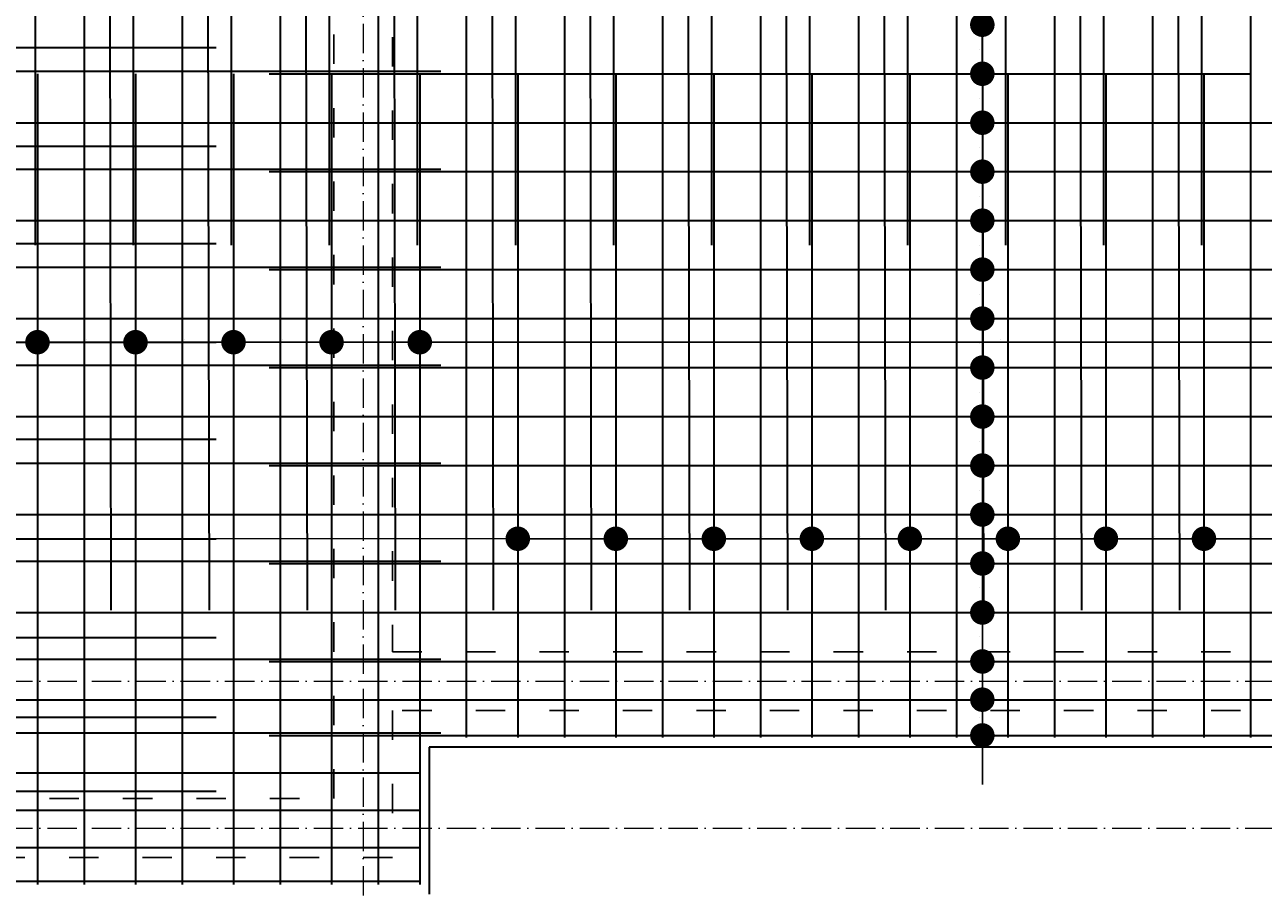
# Model space of a CAD drawing. Header units: millimetres. Extents: x 295948 to 312016, y 6878 to 18016.
# Tile 144 of 252: x 303652 to 304158, y 15624 to 15977. Entities that reach past the tile are written whole.
import ezdxf

# ---------------------------------------------------------------- set-up
doc = ezdxf.new("R2010")
doc.units = ezdxf.units.MM
doc.linetypes.add('ACAD_ISO03W100', pattern=[30, 12, -18])
doc.linetypes.add('ACAD_ISO10W100', pattern=[18, 12, -3, 0, -3])
for name, color, linetype, lineweight in [('konstrukcja', 3, 'Continuous', 35), ('konstrukcja wymiary', 1, 'Continuous', 13), ('osie', 5, 'ACAD_ISO10W100', 13), ('zbrojenie płyty', 141, 'Continuous', 35)]:
    doc.layers.add(name, color=color, linetype=linetype, lineweight=lineweight)
doc.layers.add('przerywane', color=6, linetype='ACAD_ISO03W100')
doc.styles.get("Standard").update_dxf_attribs({"font": 'romand.shx', "oblique": 10})
doc.dimstyles.new('kropki', dxfattribs={"dimtxt": 0.001, "dimasz": 10, "dimexe": 1.25, "dimexo": 0.625, "dimgap": 1, "dimtad": 1, "dimtxsty": 'Standard', "dimblk": 'DOT', "dimcen": 2.5, "dimadec": 0, "dimazin": 0, "dimtfac": 1, "dimtmove": 0, "dimatfit": 3, "dimfxl": 1, "dimfxlon": 1, "dimarcsym": 0})

# ---------------------------------------------------------------- blocks, each defined once
blk = doc.blocks.new('_Dot')
at = {"color": 0, "linetype": 'ByBlock', "lineweight": -2}
blk.add_line((-0.5, 0), (-1, 0), dxfattribs=at)
at = {"color": 0, "linetype": 'ByBlock', "const_width": 0.5}
blk.add_lwpolyline([(-0.25, 0, 1), (0.25, 0, 1)], format="xyb", close=True, dxfattribs=at)
blk = doc.blocks.new('*D2312')
at = {"layer": 'Defpoints', "color": 0, "transparency": 16777216}
for p in [(304052.56, 15997.24), (304043.12, 15977.24), (304052.56, 15977.24)]:
    blk.add_point(p, dxfattribs=at)
at = {"layer": 'konstrukcja wymiary', "color": 0, "lineweight": -2, "transparency": 16777216}
for p, q in [((304043.12, 16007.24), (304043.12, 16017.24)), ((304044.12, 15997.24), (304041.87, 15997.24)), ((304043.12, 15997.24), (304043.12, 15977.24)), ((304044.12, 15977.24), (304041.87, 15977.24)), ((304043.12, 15967.24), (304043.12, 15957.24))]:
    blk.add_line(p, q, dxfattribs=at)
at = {"layer": 'konstrukcja wymiary', "color": 0, "lineweight": -2, "transparency": 16777216, "xscale": 10, "yscale": 10, "zscale": 10}
for p, rotation in [((304043.12, 15997.24), 270), ((304043.12, 15977.24), 90)]:
    blk.add_blockref('_Dot', p, dxfattribs=dict(at, rotation=rotation))
at = {"layer": 'konstrukcja wymiary', "color": 0, "transparency": 16777216, "insert": (304042.12, 15987.24), "char_height": 0.001, "attachment_point": 5, "rotation": 90}
blk.add_mtext('20', dxfattribs=at)
blk = doc.blocks.new('*D2313')
at = {"layer": 'Defpoints', "color": 0, "transparency": 16777216}
for p in [(304052.56, 15977.24), (304043.12, 15957.22), (304053.56, 15957.22)]:
    blk.add_point(p, dxfattribs=at)
at = {"layer": 'konstrukcja wymiary', "color": 0, "lineweight": -2, "transparency": 16777216}
for p, q in [((304043.12, 15987.24), (304043.12, 15997.24)), ((304044.12, 15977.24), (304041.87, 15977.24)), ((304043.12, 15977.24), (304043.12, 15957.22)), ((304044.12, 15957.22), (304041.87, 15957.22)), ((304043.12, 15947.22), (304043.12, 15937.22))]:
    blk.add_line(p, q, dxfattribs=at)
at = {"layer": 'konstrukcja wymiary', "color": 0, "lineweight": -2, "transparency": 16777216, "xscale": 10, "yscale": 10, "zscale": 10}
for p, rotation in [((304043.12, 15977.24), 270), ((304043.12, 15957.22), 90)]:
    blk.add_blockref('_Dot', p, dxfattribs=dict(at, rotation=rotation))
at = {"layer": 'konstrukcja wymiary', "color": 0, "transparency": 16777216, "insert": (304042.12, 15967.23), "char_height": 0.001, "attachment_point": 5, "rotation": 90}
blk.add_mtext('20,02', dxfattribs=at)
blk = doc.blocks.new('*D2431')
at = {"layer": 'Defpoints', "color": 0, "transparency": 16777216}
for p in [(304053.56, 15957.22), (304043.12, 15937.24), (304053.56, 15937.24)]:
    blk.add_point(p, dxfattribs=at)
at = {"layer": 'konstrukcja wymiary', "color": 0, "lineweight": -2, "transparency": 16777216}
for p, q in [((304043.12, 15967.22), (304043.12, 15977.22)), ((304044.12, 15957.22), (304041.87, 15957.22)), ((304043.12, 15957.22), (304043.12, 15937.24)), ((304044.12, 15937.24), (304041.87, 15937.24)), ((304043.12, 15927.24), (304043.12, 15917.24))]:
    blk.add_line(p, q, dxfattribs=at)
at = {"layer": 'konstrukcja wymiary', "color": 0, "lineweight": -2, "transparency": 16777216, "xscale": 10, "yscale": 10, "zscale": 10}
for p, rotation in [((304043.12, 15957.22), 270), ((304043.12, 15937.24), 90)]:
    blk.add_blockref('_Dot', p, dxfattribs=dict(at, rotation=rotation))
at = {"layer": 'konstrukcja wymiary', "color": 0, "transparency": 16777216, "insert": (304042.12, 15947.23), "char_height": 0.001, "attachment_point": 5, "rotation": 90}
blk.add_mtext('19,98', dxfattribs=at)
blk = doc.blocks.new('*D2432')
at = {"layer": 'Defpoints', "color": 0, "transparency": 16777216}
for p in [(304053.56, 15937.24), (304043.12, 15917.24), (304053.56, 15917.24)]:
    blk.add_point(p, dxfattribs=at)
at = {"layer": 'konstrukcja wymiary', "color": 0, "lineweight": -2, "transparency": 16777216}
for p, q in [((304043.12, 15947.24), (304043.12, 15957.24)), ((304044.12, 15937.24), (304041.87, 15937.24)), ((304043.12, 15937.24), (304043.12, 15917.24)), ((304044.12, 15917.24), (304041.87, 15917.24)), ((304043.12, 15907.24), (304043.12, 15897.24))]:
    blk.add_line(p, q, dxfattribs=at)
at = {"layer": 'konstrukcja wymiary', "color": 0, "lineweight": -2, "transparency": 16777216, "xscale": 10, "yscale": 10, "zscale": 10}
for p, rotation in [((304043.12, 15937.24), 270), ((304043.12, 15917.24), 90)]:
    blk.add_blockref('_Dot', p, dxfattribs=dict(at, rotation=rotation))
at = {"layer": 'konstrukcja wymiary', "color": 0, "transparency": 16777216, "insert": (304042.12, 15927.24), "char_height": 0.001, "attachment_point": 5, "rotation": 90}
blk.add_mtext('20', dxfattribs=at)
blk = doc.blocks.new('*D2433')
at = {"layer": 'Defpoints', "color": 0, "transparency": 16777216}
for p in [(304053.56, 15917.24), (304043.12, 15897.24), (304053.56, 15897.24)]:
    blk.add_point(p, dxfattribs=at)
at = {"layer": 'konstrukcja wymiary', "color": 0, "lineweight": -2, "transparency": 16777216}
for p, q in [((304043.12, 15927.24), (304043.12, 15937.24)), ((304044.12, 15917.24), (304041.87, 15917.24)), ((304043.12, 15917.24), (304043.12, 15897.24)), ((304044.12, 15897.24), (304041.87, 15897.24)), ((304043.12, 15887.24), (304043.12, 15877.24))]:
    blk.add_line(p, q, dxfattribs=at)
at = {"layer": 'konstrukcja wymiary', "color": 0, "lineweight": -2, "transparency": 16777216, "xscale": 10, "yscale": 10, "zscale": 10}
for p, rotation in [((304043.12, 15917.24), 270), ((304043.12, 15897.24), 90)]:
    blk.add_blockref('_Dot', p, dxfattribs=dict(at, rotation=rotation))
at = {"layer": 'konstrukcja wymiary', "color": 0, "transparency": 16777216, "insert": (304042.12, 15907.24), "char_height": 0.001, "attachment_point": 5, "rotation": 90}
blk.add_mtext('20', dxfattribs=at)
blk = doc.blocks.new('*D2434')
at = {"layer": 'Defpoints', "color": 0, "transparency": 16777216}
for p in [(304053.56, 15897.24), (304043.12, 15877.24), (304053.56, 15877.24)]:
    blk.add_point(p, dxfattribs=at)
at = {"layer": 'konstrukcja wymiary', "color": 0, "lineweight": -2, "transparency": 16777216}
for p, q in [((304043.12, 15907.24), (304043.12, 15917.24)), ((304044.12, 15897.24), (304041.87, 15897.24)), ((304043.12, 15897.24), (304043.12, 15877.24)), ((304044.12, 15877.24), (304041.87, 15877.24)), ((304043.12, 15867.24), (304043.12, 15857.24))]:
    blk.add_line(p, q, dxfattribs=at)
at = {"layer": 'konstrukcja wymiary', "color": 0, "lineweight": -2, "transparency": 16777216, "xscale": 10, "yscale": 10, "zscale": 10}
for p, rotation in [((304043.12, 15897.24), 270), ((304043.12, 15877.24), 90)]:
    blk.add_blockref('_Dot', p, dxfattribs=dict(at, rotation=rotation))
at = {"layer": 'konstrukcja wymiary', "color": 0, "transparency": 16777216, "insert": (304042.12, 15887.24), "char_height": 0.001, "attachment_point": 5, "rotation": 90}
blk.add_mtext('20', dxfattribs=at)
blk = doc.blocks.new('*D2435')
at = {"layer": 'Defpoints', "color": 0, "transparency": 16777216}
for p in [(304053.56, 15877.24), (304043.12, 15857.24), (304050.44, 15857.24)]:
    blk.add_point(p, dxfattribs=at)
at = {"layer": 'konstrukcja wymiary', "color": 0, "lineweight": -2, "transparency": 16777216}
for p, q in [((304043.12, 15887.24), (304043.12, 15897.24)), ((304044.12, 15877.24), (304041.87, 15877.24)), ((304043.12, 15877.24), (304043.12, 15857.24)), ((304044.12, 15857.24), (304041.87, 15857.24)), ((304043.12, 15847.24), (304043.12, 15837.24))]:
    blk.add_line(p, q, dxfattribs=at)
at = {"layer": 'konstrukcja wymiary', "color": 0, "lineweight": -2, "transparency": 16777216, "xscale": 10, "yscale": 10, "zscale": 10}
for p, rotation in [((304043.12, 15877.24), 270), ((304043.12, 15857.24), 90)]:
    blk.add_blockref('_Dot', p, dxfattribs=dict(at, rotation=rotation))
at = {"layer": 'konstrukcja wymiary', "color": 0, "transparency": 16777216, "insert": (304042.12, 15867.24), "char_height": 0.001, "attachment_point": 5, "rotation": 90}
blk.add_mtext('20', dxfattribs=at)
blk = doc.blocks.new('*D2436')
at = {"layer": 'Defpoints', "color": 0, "transparency": 16777216}
for p in [(304050.44, 15857.24), (304043.12, 15837.24), (304053.56, 15837.24)]:
    blk.add_point(p, dxfattribs=at)
at = {"layer": 'konstrukcja wymiary', "color": 0, "lineweight": -2, "transparency": 16777216}
for p, q in [((304043.12, 15867.24), (304043.12, 15877.24)), ((304044.12, 15857.24), (304041.87, 15857.24)), ((304043.12, 15857.24), (304043.12, 15837.24)), ((304044.12, 15837.24), (304041.87, 15837.24)), ((304043.12, 15827.24), (304043.12, 15817.24))]:
    blk.add_line(p, q, dxfattribs=at)
at = {"layer": 'konstrukcja wymiary', "color": 0, "lineweight": -2, "transparency": 16777216, "xscale": 10, "yscale": 10, "zscale": 10}
for p, rotation in [((304043.12, 15857.24), 270), ((304043.12, 15837.24), 90)]:
    blk.add_blockref('_Dot', p, dxfattribs=dict(at, rotation=rotation))
at = {"layer": 'konstrukcja wymiary', "color": 0, "transparency": 16777216, "insert": (304042.12, 15847.24), "char_height": 0.001, "attachment_point": 5, "rotation": 90}
blk.add_mtext('20', dxfattribs=at)
blk = doc.blocks.new('*D2437')
at = {"layer": 'Defpoints', "color": 0, "transparency": 16777216}
for p in [(304053.56, 15837.24), (304043.12, 15817.24), (304053.56, 15817.24)]:
    blk.add_point(p, dxfattribs=at)
at = {"layer": 'konstrukcja wymiary', "color": 0, "lineweight": -2, "transparency": 16777216}
for p, q in [((304043.12, 15847.24), (304043.12, 15857.24)), ((304044.12, 15837.24), (304041.87, 15837.24)), ((304043.12, 15837.24), (304043.12, 15817.24)), ((304044.12, 15817.24), (304041.87, 15817.24)), ((304043.12, 15807.24), (304043.12, 15797.24))]:
    blk.add_line(p, q, dxfattribs=at)
at = {"layer": 'konstrukcja wymiary', "color": 0, "lineweight": -2, "transparency": 16777216, "xscale": 10, "yscale": 10, "zscale": 10}
for p, rotation in [((304043.12, 15837.24), 270), ((304043.12, 15817.24), 90)]:
    blk.add_blockref('_Dot', p, dxfattribs=dict(at, rotation=rotation))
at = {"layer": 'konstrukcja wymiary', "color": 0, "transparency": 16777216, "insert": (304042.12, 15827.24), "char_height": 0.001, "attachment_point": 5, "rotation": 90}
blk.add_mtext('20', dxfattribs=at)
blk = doc.blocks.new('*D2438')
at = {"layer": 'Defpoints', "color": 0, "transparency": 16777216}
for p in [(304053.56, 15817.24), (304043.12, 15797.24), (304053.56, 15797.24)]:
    blk.add_point(p, dxfattribs=at)
at = {"layer": 'konstrukcja wymiary', "color": 0, "lineweight": -2, "transparency": 16777216}
for p, q in [((304043.12, 15827.24), (304043.12, 15837.24)), ((304044.12, 15817.24), (304041.87, 15817.24)), ((304043.12, 15817.24), (304043.12, 15797.24)), ((304044.12, 15797.24), (304041.87, 15797.24)), ((304043.12, 15787.24), (304043.12, 15777.24))]:
    blk.add_line(p, q, dxfattribs=at)
at = {"layer": 'konstrukcja wymiary', "color": 0, "lineweight": -2, "transparency": 16777216, "xscale": 10, "yscale": 10, "zscale": 10}
for p, rotation in [((304043.12, 15817.24), 270), ((304043.12, 15797.24), 90)]:
    blk.add_blockref('_Dot', p, dxfattribs=dict(at, rotation=rotation))
at = {"layer": 'konstrukcja wymiary', "color": 0, "transparency": 16777216, "insert": (304042.12, 15807.24), "char_height": 0.001, "attachment_point": 5, "rotation": 90}
blk.add_mtext('20', dxfattribs=at)
blk = doc.blocks.new('*D2314')
at = {"layer": 'Defpoints', "color": 0, "transparency": 16777216}
for p in [(304053.56, 15797.24), (304043.12, 15777.24), (304053.56, 15777.24)]:
    blk.add_point(p, dxfattribs=at)
at = {"layer": 'konstrukcja wymiary', "color": 0, "lineweight": -2, "transparency": 16777216}
for p, q in [((304043.12, 15807.24), (304043.12, 15817.24)), ((304044.12, 15797.24), (304041.87, 15797.24)), ((304043.12, 15797.24), (304043.12, 15777.24)), ((304044.12, 15777.24), (304041.87, 15777.24)), ((304043.12, 15767.24), (304043.12, 15757.24))]:
    blk.add_line(p, q, dxfattribs=at)
at = {"layer": 'konstrukcja wymiary', "color": 0, "lineweight": -2, "transparency": 16777216, "xscale": 10, "yscale": 10, "zscale": 10}
for p, rotation in [((304043.12, 15797.24), 270), ((304043.12, 15777.24), 90)]:
    blk.add_blockref('_Dot', p, dxfattribs=dict(at, rotation=rotation))
at = {"layer": 'konstrukcja wymiary', "color": 0, "transparency": 16777216, "insert": (304042.12, 15787.24), "char_height": 0.001, "attachment_point": 5, "rotation": 90}
blk.add_mtext('20', dxfattribs=at)
blk = doc.blocks.new('*D2315')
at = {"layer": 'Defpoints', "color": 0, "transparency": 16777216}
for p in [(304053.56, 15777.24), (304043.12, 15757.24), (304053.56, 15757.24)]:
    blk.add_point(p, dxfattribs=at)
at = {"layer": 'konstrukcja wymiary', "color": 0, "lineweight": -2, "transparency": 16777216}
for p, q in [((304043.12, 15787.24), (304043.12, 15797.24)), ((304044.12, 15777.24), (304041.87, 15777.24)), ((304043.12, 15777.24), (304043.12, 15757.24)), ((304044.12, 15757.24), (304041.87, 15757.24)), ((304043.12, 15747.24), (304043.12, 15737.24))]:
    blk.add_line(p, q, dxfattribs=at)
at = {"layer": 'konstrukcja wymiary', "color": 0, "lineweight": -2, "transparency": 16777216, "xscale": 10, "yscale": 10, "zscale": 10}
for p, rotation in [((304043.12, 15777.24), 270), ((304043.12, 15757.24), 90)]:
    blk.add_blockref('_Dot', p, dxfattribs=dict(at, rotation=rotation))
at = {"layer": 'konstrukcja wymiary', "color": 0, "transparency": 16777216, "insert": (304042.12, 15767.24), "char_height": 0.001, "attachment_point": 5, "rotation": 90}
blk.add_mtext('20', dxfattribs=at)
blk = doc.blocks.new('*D2316')
at = {"layer": 'Defpoints', "color": 0, "transparency": 16777216}
for p in [(304053.56, 15757.24), (304043.12, 15737.24), (304053.56, 15737.24)]:
    blk.add_point(p, dxfattribs=at)
at = {"layer": 'konstrukcja wymiary', "color": 0, "lineweight": -2, "transparency": 16777216}
for p, q in [((304043.12, 15767.24), (304043.12, 15777.24)), ((304044.12, 15757.24), (304041.87, 15757.24)), ((304043.12, 15757.24), (304043.12, 15737.24)), ((304044.12, 15737.24), (304041.87, 15737.24)), ((304043.12, 15727.24), (304043.12, 15717.24))]:
    blk.add_line(p, q, dxfattribs=at)
at = {"layer": 'konstrukcja wymiary', "color": 0, "lineweight": -2, "transparency": 16777216, "xscale": 10, "yscale": 10, "zscale": 10}
for p, rotation in [((304043.12, 15757.24), 270), ((304043.12, 15737.24), 90)]:
    blk.add_blockref('_Dot', p, dxfattribs=dict(at, rotation=rotation))
at = {"layer": 'konstrukcja wymiary', "color": 0, "transparency": 16777216, "insert": (304042.12, 15747.24), "char_height": 0.001, "attachment_point": 5, "rotation": 90}
blk.add_mtext('20', dxfattribs=at)
blk = doc.blocks.new('*D2317')
at = {"layer": 'Defpoints', "color": 0, "transparency": 16777216}
for p in [(304053.56, 15737.24), (304043.12, 15717.24), (304053.56, 15717.24)]:
    blk.add_point(p, dxfattribs=at)
at = {"layer": 'konstrukcja wymiary', "color": 0, "lineweight": -2, "transparency": 16777216}
for p, q in [((304043.12, 15747.24), (304043.12, 15757.24)), ((304044.12, 15737.24), (304041.87, 15737.24)), ((304043.12, 15737.24), (304043.12, 15717.24)), ((304044.12, 15717.24), (304041.87, 15717.24)), ((304043.12, 15707.24), (304043.12, 15697.24))]:
    blk.add_line(p, q, dxfattribs=at)
at = {"layer": 'konstrukcja wymiary', "color": 0, "lineweight": -2, "transparency": 16777216, "xscale": 10, "yscale": 10, "zscale": 10}
for p, rotation in [((304043.12, 15737.24), 270), ((304043.12, 15717.24), 90)]:
    blk.add_blockref('_Dot', p, dxfattribs=dict(at, rotation=rotation))
at = {"layer": 'konstrukcja wymiary', "color": 0, "transparency": 16777216, "insert": (304042.12, 15727.24), "char_height": 0.001, "attachment_point": 5, "rotation": 90}
blk.add_mtext('20', dxfattribs=at)
blk = doc.blocks.new('*D2465')
at = {"layer": 'Defpoints', "color": 0, "transparency": 16777216}
for p in [(304053.56, 15717.24), (304043.12, 15701.63), (304053.56, 15701.63)]:
    blk.add_point(p, dxfattribs=at)
at = {"layer": 'konstrukcja wymiary', "color": 0, "lineweight": -2, "transparency": 16777216}
for p, q in [((304043.12, 15727.24), (304043.12, 15737.24)), ((304044.12, 15717.24), (304041.87, 15717.24)), ((304043.12, 15717.24), (304043.12, 15701.63)), ((304044.12, 15701.63), (304041.87, 15701.63)), ((304043.12, 15691.63), (304043.12, 15681.63))]:
    blk.add_line(p, q, dxfattribs=at)
at = {"layer": 'konstrukcja wymiary', "color": 0, "lineweight": -2, "transparency": 16777216, "xscale": 10, "yscale": 10, "zscale": 10}
for p, rotation in [((304043.12, 15717.24), 270), ((304043.12, 15701.63), 90)]:
    blk.add_blockref('_Dot', p, dxfattribs=dict(at, rotation=rotation))
at = {"layer": 'konstrukcja wymiary', "color": 0, "transparency": 16777216, "insert": (304042.12, 15709.44), "char_height": 0.001, "attachment_point": 5, "rotation": 90}
blk.add_mtext('15,61', dxfattribs=at)
blk = doc.blocks.new('*D2466')
at = {"layer": 'Defpoints', "color": 0, "transparency": 16777216}
for p in [(304053.56, 15701.63), (304043.12, 15687.03), (304053.56, 15687.03)]:
    blk.add_point(p, dxfattribs=at)
at = {"layer": 'konstrukcja wymiary', "color": 0, "lineweight": -2, "transparency": 16777216}
for p, q in [((304043.12, 15711.63), (304043.12, 15721.63)), ((304044.12, 15701.63), (304041.87, 15701.63)), ((304043.12, 15701.63), (304043.12, 15687.03)), ((304044.12, 15687.03), (304041.87, 15687.03)), ((304043.12, 15677.03), (304043.12, 15667.03))]:
    blk.add_line(p, q, dxfattribs=at)
at = {"layer": 'konstrukcja wymiary', "color": 0, "lineweight": -2, "transparency": 16777216, "xscale": 10, "yscale": 10, "zscale": 10}
for p, rotation in [((304043.12, 15701.63), 270), ((304043.12, 15687.03), 90)]:
    blk.add_blockref('_Dot', p, dxfattribs=dict(at, rotation=rotation))
at = {"layer": 'konstrukcja wymiary', "color": 0, "transparency": 16777216, "insert": (304042.12, 15694.33), "char_height": 0.001, "attachment_point": 5, "rotation": 90}
blk.add_mtext('14,6', dxfattribs=at)
blk = doc.blocks.new('*D2235')
at = {"layer": 'Defpoints', "color": 0, "transparency": 16777216}
for p in [(303657.56, 15847.6), (303617.56, 15837.24), (303657.56, 15837.24)]:
    blk.add_point(p, dxfattribs=at)
at = {"layer": 'konstrukcja wymiary', "color": 0, "lineweight": -2, "transparency": 16777216}
for p, q in [((303617.56, 15846.6), (303617.56, 15848.85)), ((303657.56, 15846.6), (303657.56, 15848.85)), ((303627.56, 15847.6), (303647.56, 15847.6))]:
    blk.add_line(p, q, dxfattribs=at)
at = {"layer": 'konstrukcja wymiary', "color": 0, "lineweight": -2, "transparency": 16777216, "xscale": 10, "yscale": 10, "zscale": 10, "rotation": 180}
blk.add_blockref('_Dot', (303617.56, 15847.6), dxfattribs=at)
at = {"layer": 'konstrukcja wymiary', "color": 0, "lineweight": -2, "transparency": 16777216, "xscale": 10, "yscale": 10, "zscale": 10}
blk.add_blockref('_Dot', (303657.56, 15847.6), dxfattribs=at)
at = {"layer": 'konstrukcja wymiary', "color": 0, "transparency": 16777216, "insert": (303637.56, 15848.61), "char_height": 0.001, "attachment_point": 5}
blk.add_mtext('40', dxfattribs=at)
blk = doc.blocks.new('*D2236')
at = {"layer": 'Defpoints', "color": 0, "transparency": 16777216}
for p in [(303697.56, 15847.6), (303657.56, 15837.24), (303697.56, 15837.24)]:
    blk.add_point(p, dxfattribs=at)
at = {"layer": 'konstrukcja wymiary', "color": 0, "lineweight": -2, "transparency": 16777216}
for p, q in [((303657.56, 15846.6), (303657.56, 15848.85)), ((303697.56, 15846.6), (303697.56, 15848.85)), ((303667.56, 15847.6), (303687.56, 15847.6))]:
    blk.add_line(p, q, dxfattribs=at)
at = {"layer": 'konstrukcja wymiary', "color": 0, "lineweight": -2, "transparency": 16777216, "xscale": 10, "yscale": 10, "zscale": 10, "rotation": 180}
blk.add_blockref('_Dot', (303657.56, 15847.6), dxfattribs=at)
at = {"layer": 'konstrukcja wymiary', "color": 0, "lineweight": -2, "transparency": 16777216, "xscale": 10, "yscale": 10, "zscale": 10}
blk.add_blockref('_Dot', (303697.56, 15847.6), dxfattribs=at)
at = {"layer": 'konstrukcja wymiary', "color": 0, "transparency": 16777216, "insert": (303677.56, 15848.61), "char_height": 0.001, "attachment_point": 5}
blk.add_mtext('40', dxfattribs=at)
blk = doc.blocks.new('*D2237')
at = {"layer": 'Defpoints', "color": 0, "transparency": 16777216}
for p in [(303737.56, 15847.6), (303697.56, 15837.24), (303737.56, 15837.24)]:
    blk.add_point(p, dxfattribs=at)
at = {"layer": 'konstrukcja wymiary', "color": 0, "lineweight": -2, "transparency": 16777216}
for p, q in [((303697.56, 15846.6), (303697.56, 15848.85)), ((303737.56, 15846.6), (303737.56, 15848.85)), ((303707.56, 15847.6), (303727.56, 15847.6))]:
    blk.add_line(p, q, dxfattribs=at)
at = {"layer": 'konstrukcja wymiary', "color": 0, "lineweight": -2, "transparency": 16777216, "xscale": 10, "yscale": 10, "zscale": 10, "rotation": 180}
blk.add_blockref('_Dot', (303697.56, 15847.6), dxfattribs=at)
at = {"layer": 'konstrukcja wymiary', "color": 0, "lineweight": -2, "transparency": 16777216, "xscale": 10, "yscale": 10, "zscale": 10}
blk.add_blockref('_Dot', (303737.56, 15847.6), dxfattribs=at)
at = {"layer": 'konstrukcja wymiary', "color": 0, "transparency": 16777216, "insert": (303717.56, 15848.61), "char_height": 0.001, "attachment_point": 5}
blk.add_mtext('40', dxfattribs=at)
blk = doc.blocks.new('*D2238')
at = {"layer": 'Defpoints', "color": 0, "transparency": 16777216}
for p in [(303777.56, 15847.6), (303737.56, 15837.24), (303777.56, 15837.24)]:
    blk.add_point(p, dxfattribs=at)
at = {"layer": 'konstrukcja wymiary', "color": 0, "lineweight": -2, "transparency": 16777216}
for p, q in [((303737.56, 15846.6), (303737.56, 15848.85)), ((303777.56, 15846.6), (303777.56, 15848.85)), ((303747.56, 15847.6), (303767.56, 15847.6))]:
    blk.add_line(p, q, dxfattribs=at)
at = {"layer": 'konstrukcja wymiary', "color": 0, "lineweight": -2, "transparency": 16777216, "xscale": 10, "yscale": 10, "zscale": 10, "rotation": 180}
blk.add_blockref('_Dot', (303737.56, 15847.6), dxfattribs=at)
at = {"layer": 'konstrukcja wymiary', "color": 0, "lineweight": -2, "transparency": 16777216, "xscale": 10, "yscale": 10, "zscale": 10}
blk.add_blockref('_Dot', (303777.56, 15847.6), dxfattribs=at)
at = {"layer": 'konstrukcja wymiary', "color": 0, "transparency": 16777216, "insert": (303757.56, 15848.61), "char_height": 0.001, "attachment_point": 5}
blk.add_mtext('40', dxfattribs=at)
blk = doc.blocks.new('*D2450')
at = {"layer": 'Defpoints', "color": 0, "transparency": 16777216}
for p in [(303813.56, 15847.6), (303147.44, 15838.24), (303813.56, 15838.24)]:
    blk.add_point(p, dxfattribs=at)
at = {"layer": 'konstrukcja wymiary', "color": 0, "lineweight": -2, "transparency": 16777216}
for p, q in [((303147.44, 15846.6), (303147.44, 15848.85)), ((303813.56, 15846.6), (303813.56, 15848.85)), ((303157.44, 15847.6), (303803.56, 15847.6))]:
    blk.add_line(p, q, dxfattribs=at)
at = {"layer": 'konstrukcja wymiary', "color": 0, "lineweight": -2, "transparency": 16777216, "xscale": 10, "yscale": 10, "zscale": 10, "rotation": 180}
blk.add_blockref('_Dot', (303147.44, 15847.6), dxfattribs=at)
at = {"layer": 'konstrukcja wymiary', "color": 0, "lineweight": -2, "transparency": 16777216, "xscale": 10, "yscale": 10, "zscale": 10}
blk.add_blockref('_Dot', (303813.56, 15847.6), dxfattribs=at)
at = {"layer": 'konstrukcja wymiary', "color": 0, "transparency": 16777216, "insert": (303480.5, 15848.61), "char_height": 0.001, "attachment_point": 5}
blk.add_mtext('666,12', dxfattribs=at)
blk = doc.blocks.new('*D2175')
at = {"layer": 'Defpoints', "color": 0, "transparency": 16777216}
for p in [(304287.44, 15847.6), (303813.56, 15838.24), (304287.44, 15837.24)]:
    blk.add_point(p, dxfattribs=at)
at = {"layer": 'konstrukcja wymiary', "color": 0, "lineweight": -2, "transparency": 16777216}
for p, q in [((303813.56, 15846.6), (303813.56, 15848.85)), ((304287.44, 15846.6), (304287.44, 15848.85)), ((303823.56, 15847.6), (304277.44, 15847.6))]:
    blk.add_line(p, q, dxfattribs=at)
at = {"layer": 'konstrukcja wymiary', "color": 0, "lineweight": -2, "transparency": 16777216, "xscale": 10, "yscale": 10, "zscale": 10, "rotation": 180}
blk.add_blockref('_Dot', (303813.56, 15847.6), dxfattribs=at)
at = {"layer": 'konstrukcja wymiary', "color": 0, "lineweight": -2, "transparency": 16777216, "xscale": 10, "yscale": 10, "zscale": 10}
blk.add_blockref('_Dot', (304287.44, 15847.6), dxfattribs=at)
at = {"layer": 'konstrukcja wymiary', "color": 0, "transparency": 16777216, "insert": (304050.5, 15848.61), "char_height": 0.001, "attachment_point": 5}
blk.add_mtext('473,88', dxfattribs=at)
blk = doc.blocks.new('*D2451')
at = {"layer": 'Defpoints', "color": 0, "transparency": 16777216}
for p in [(303893.56, 15767.35), (303853.56, 15757.24), (303893.56, 15757.24)]:
    blk.add_point(p, dxfattribs=at)
at = {"layer": 'konstrukcja wymiary', "color": 0, "lineweight": -2, "transparency": 16777216}
for p, q in [((303853.56, 15766.35), (303853.56, 15768.6)), ((303893.56, 15766.35), (303893.56, 15768.6)), ((303863.56, 15767.35), (303883.56, 15767.35))]:
    blk.add_line(p, q, dxfattribs=at)
at = {"layer": 'konstrukcja wymiary', "color": 0, "lineweight": -2, "transparency": 16777216, "xscale": 10, "yscale": 10, "zscale": 10, "rotation": 180}
blk.add_blockref('_Dot', (303853.56, 15767.35), dxfattribs=at)
at = {"layer": 'konstrukcja wymiary', "color": 0, "lineweight": -2, "transparency": 16777216, "xscale": 10, "yscale": 10, "zscale": 10}
blk.add_blockref('_Dot', (303893.56, 15767.35), dxfattribs=at)
at = {"layer": 'konstrukcja wymiary', "color": 0, "transparency": 16777216, "insert": (303873.56, 15768.35), "char_height": 0.001, "attachment_point": 5}
blk.add_mtext('40', dxfattribs=at)
blk = doc.blocks.new('*D2452')
at = {"layer": 'Defpoints', "color": 0, "transparency": 16777216}
for p in [(303933.56, 15767.35), (303893.56, 15757.24), (303933.56, 15757.24)]:
    blk.add_point(p, dxfattribs=at)
at = {"layer": 'konstrukcja wymiary', "color": 0, "lineweight": -2, "transparency": 16777216}
for p, q in [((303893.56, 15766.35), (303893.56, 15768.6)), ((303933.56, 15766.35), (303933.56, 15768.6)), ((303903.56, 15767.35), (303923.56, 15767.35))]:
    blk.add_line(p, q, dxfattribs=at)
at = {"layer": 'konstrukcja wymiary', "color": 0, "lineweight": -2, "transparency": 16777216, "xscale": 10, "yscale": 10, "zscale": 10, "rotation": 180}
blk.add_blockref('_Dot', (303893.56, 15767.35), dxfattribs=at)
at = {"layer": 'konstrukcja wymiary', "color": 0, "lineweight": -2, "transparency": 16777216, "xscale": 10, "yscale": 10, "zscale": 10}
blk.add_blockref('_Dot', (303933.56, 15767.35), dxfattribs=at)
at = {"layer": 'konstrukcja wymiary', "color": 0, "transparency": 16777216, "insert": (303913.56, 15768.35), "char_height": 0.001, "attachment_point": 5}
blk.add_mtext('40', dxfattribs=at)
blk = doc.blocks.new('*D2453')
at = {"layer": 'Defpoints', "color": 0, "transparency": 16777216}
for p in [(303973.56, 15767.35), (303933.56, 15757.24), (303973.56, 15757.24)]:
    blk.add_point(p, dxfattribs=at)
at = {"layer": 'konstrukcja wymiary', "color": 0, "lineweight": -2, "transparency": 16777216}
for p, q in [((303933.56, 15766.35), (303933.56, 15768.6)), ((303973.56, 15766.35), (303973.56, 15768.6)), ((303943.56, 15767.35), (303963.56, 15767.35))]:
    blk.add_line(p, q, dxfattribs=at)
at = {"layer": 'konstrukcja wymiary', "color": 0, "lineweight": -2, "transparency": 16777216, "xscale": 10, "yscale": 10, "zscale": 10, "rotation": 180}
blk.add_blockref('_Dot', (303933.56, 15767.35), dxfattribs=at)
at = {"layer": 'konstrukcja wymiary', "color": 0, "lineweight": -2, "transparency": 16777216, "xscale": 10, "yscale": 10, "zscale": 10}
blk.add_blockref('_Dot', (303973.56, 15767.35), dxfattribs=at)
at = {"layer": 'konstrukcja wymiary', "color": 0, "transparency": 16777216, "insert": (303953.56, 15768.35), "char_height": 0.001, "attachment_point": 5}
blk.add_mtext('40', dxfattribs=at)
blk = doc.blocks.new('*D2454')
at = {"layer": 'Defpoints', "color": 0, "transparency": 16777216}
for p in [(304013.56, 15767.35), (303973.56, 15757.24), (304013.56, 15757.24)]:
    blk.add_point(p, dxfattribs=at)
at = {"layer": 'konstrukcja wymiary', "color": 0, "lineweight": -2, "transparency": 16777216}
for p, q in [((303973.56, 15766.35), (303973.56, 15768.6)), ((304013.56, 15766.35), (304013.56, 15768.6)), ((303983.56, 15767.35), (304003.56, 15767.35))]:
    blk.add_line(p, q, dxfattribs=at)
at = {"layer": 'konstrukcja wymiary', "color": 0, "lineweight": -2, "transparency": 16777216, "xscale": 10, "yscale": 10, "zscale": 10, "rotation": 180}
blk.add_blockref('_Dot', (303973.56, 15767.35), dxfattribs=at)
at = {"layer": 'konstrukcja wymiary', "color": 0, "lineweight": -2, "transparency": 16777216, "xscale": 10, "yscale": 10, "zscale": 10}
blk.add_blockref('_Dot', (304013.56, 15767.35), dxfattribs=at)
at = {"layer": 'konstrukcja wymiary', "color": 0, "transparency": 16777216, "insert": (303993.56, 15768.35), "char_height": 0.001, "attachment_point": 5}
blk.add_mtext('40', dxfattribs=at)
blk = doc.blocks.new('*D2455')
at = {"layer": 'Defpoints', "color": 0, "transparency": 16777216}
for p in [(304053.56, 15767.35), (304013.56, 15757.24), (304053.56, 15757.24)]:
    blk.add_point(p, dxfattribs=at)
at = {"layer": 'konstrukcja wymiary', "color": 0, "lineweight": -2, "transparency": 16777216}
for p, q in [((304013.56, 15766.35), (304013.56, 15768.6)), ((304053.56, 15766.35), (304053.56, 15768.6)), ((304023.56, 15767.35), (304043.56, 15767.35))]:
    blk.add_line(p, q, dxfattribs=at)
at = {"layer": 'konstrukcja wymiary', "color": 0, "lineweight": -2, "transparency": 16777216, "xscale": 10, "yscale": 10, "zscale": 10, "rotation": 180}
blk.add_blockref('_Dot', (304013.56, 15767.35), dxfattribs=at)
at = {"layer": 'konstrukcja wymiary', "color": 0, "lineweight": -2, "transparency": 16777216, "xscale": 10, "yscale": 10, "zscale": 10}
blk.add_blockref('_Dot', (304053.56, 15767.35), dxfattribs=at)
at = {"layer": 'konstrukcja wymiary', "color": 0, "transparency": 16777216, "insert": (304033.56, 15768.35), "char_height": 0.001, "attachment_point": 5}
blk.add_mtext('40', dxfattribs=at)
blk = doc.blocks.new('*D2456')
at = {"layer": 'Defpoints', "color": 0, "transparency": 16777216}
for p in [(304093.56, 15767.35), (304053.56, 15757.24), (304093.56, 15757.24)]:
    blk.add_point(p, dxfattribs=at)
at = {"layer": 'konstrukcja wymiary', "color": 0, "lineweight": -2, "transparency": 16777216}
for p, q in [((304053.56, 15766.35), (304053.56, 15768.6)), ((304093.56, 15766.35), (304093.56, 15768.6)), ((304063.56, 15767.35), (304083.56, 15767.35))]:
    blk.add_line(p, q, dxfattribs=at)
at = {"layer": 'konstrukcja wymiary', "color": 0, "lineweight": -2, "transparency": 16777216, "xscale": 10, "yscale": 10, "zscale": 10, "rotation": 180}
blk.add_blockref('_Dot', (304053.56, 15767.35), dxfattribs=at)
at = {"layer": 'konstrukcja wymiary', "color": 0, "lineweight": -2, "transparency": 16777216, "xscale": 10, "yscale": 10, "zscale": 10}
blk.add_blockref('_Dot', (304093.56, 15767.35), dxfattribs=at)
at = {"layer": 'konstrukcja wymiary', "color": 0, "transparency": 16777216, "insert": (304073.56, 15768.35), "char_height": 0.001, "attachment_point": 5}
blk.add_mtext('40', dxfattribs=at)
blk = doc.blocks.new('*D2457')
at = {"layer": 'Defpoints', "color": 0, "transparency": 16777216}
for p in [(304133.56, 15767.35), (304093.56, 15757.24), (304133.56, 15757.24)]:
    blk.add_point(p, dxfattribs=at)
at = {"layer": 'konstrukcja wymiary', "color": 0, "lineweight": -2, "transparency": 16777216}
for p, q in [((304093.56, 15766.35), (304093.56, 15768.6)), ((304133.56, 15766.35), (304133.56, 15768.6)), ((304103.56, 15767.35), (304123.56, 15767.35))]:
    blk.add_line(p, q, dxfattribs=at)
at = {"layer": 'konstrukcja wymiary', "color": 0, "lineweight": -2, "transparency": 16777216, "xscale": 10, "yscale": 10, "zscale": 10, "rotation": 180}
blk.add_blockref('_Dot', (304093.56, 15767.35), dxfattribs=at)
at = {"layer": 'konstrukcja wymiary', "color": 0, "lineweight": -2, "transparency": 16777216, "xscale": 10, "yscale": 10, "zscale": 10}
blk.add_blockref('_Dot', (304133.56, 15767.35), dxfattribs=at)
at = {"layer": 'konstrukcja wymiary', "color": 0, "transparency": 16777216, "insert": (304113.56, 15768.35), "char_height": 0.001, "attachment_point": 5}
blk.add_mtext('40', dxfattribs=at)
blk = doc.blocks.new('*D2458')
at = {"layer": 'Defpoints', "color": 0, "transparency": 16777216}
for p in [(304173.56, 15767.35), (304133.56, 15757.24), (304173.56, 15757.24)]:
    blk.add_point(p, dxfattribs=at)
at = {"layer": 'konstrukcja wymiary', "color": 0, "lineweight": -2, "transparency": 16777216}
for p, q in [((304133.56, 15766.35), (304133.56, 15768.6)), ((304173.56, 15766.35), (304173.56, 15768.6)), ((304143.56, 15767.35), (304163.56, 15767.35))]:
    blk.add_line(p, q, dxfattribs=at)
at = {"layer": 'konstrukcja wymiary', "color": 0, "lineweight": -2, "transparency": 16777216, "xscale": 10, "yscale": 10, "zscale": 10, "rotation": 180}
blk.add_blockref('_Dot', (304133.56, 15767.35), dxfattribs=at)
at = {"layer": 'konstrukcja wymiary', "color": 0, "lineweight": -2, "transparency": 16777216, "xscale": 10, "yscale": 10, "zscale": 10}
blk.add_blockref('_Dot', (304173.56, 15767.35), dxfattribs=at)
at = {"layer": 'konstrukcja wymiary', "color": 0, "transparency": 16777216, "insert": (304153.56, 15768.35), "char_height": 0.001, "attachment_point": 5}
blk.add_mtext('40', dxfattribs=at)

msp = doc.modelspace()

# ---------------------------------------------------------------- linework, layer by layer
at = {"layer": 'konstrukcja'}
for p, q in [((304283.44, 15682.224), (303817.44, 15682.224)), ((303817.44, 15682.224), (303817.44, 15622.224))]:
    msp.add_line(p, q, dxfattribs=at)
at = {"layer": 'konstrukcja wymiary'}
msp.add_line((303863.558, 15767.346), (303072.526, 15767.346), dxfattribs=at)
at = {"layer": 'osie'}
for p, q in [((303790.44, 17045.509), (303790.44, 15571.332)), ((302955.771, 15709.224), (304978.51, 15709.224)), ((302955.771, 15649.224), (304978.51, 15649.224))]:
    msp.add_line(p, q, dxfattribs=at)
at = {"layer": 'przerywane'}
for p, q in [((303778.44, 15661.224), (303778.44, 16272.224)), ((303802.44, 16272.224), (303802.44, 15721.224)), ((303802.44, 15721.224), (304298.44, 15721.224)), ((304298.44, 15697.224), (303802.44, 15697.224)), ((303802.44, 15697.224), (303802.44, 15637.224)), ((303182.44, 15661.224), (303778.44, 15661.224)), ((303802.44, 15637.224), (303158.44, 15637.224))]:
    msp.add_line(p, q, dxfattribs=at)
at = {"layer": 'zbrojenie płyty'}
for p, q in [((303656.558, 16887.224), (303656.558, 15887.224)), ((303696.558, 16887.224), (303696.558, 15887.224)), ((303736.558, 16887.224), (303736.558, 15887.224)), ((303776.558, 16887.224), (303776.558, 15887.224)), ((303812.558, 16887.224), (303812.558, 15887.224)), ((303852.558, 16887.224), (303852.558, 15887.224)), ((303892.558, 16887.224), (303892.558, 15887.224)), ((303932.558, 16887.224), (303932.558, 15887.224)), ((303972.558, 16887.224), (303972.558, 15887.224)), ((304012.558, 16887.224), (304012.558, 15887.224)), ((304052.558, 16887.224), (304052.558, 15887.224)), ((304092.558, 16887.224), (304092.558, 15887.224)), ((304132.558, 16887.224), (304132.558, 15887.224)), ((303832.558, 16686.224), (303832.558, 15686.224)), ((303872.558, 16686.224), (303872.558, 15686.224)), ((303912.558, 16686.224), (303912.558, 15686.224)), ((303952.558, 16686.224), (303952.558, 15686.224)), ((303992.558, 16686.224), (303992.558, 15686.224)), ((304032.558, 16686.224), (304032.558, 15686.224)), ((304072.558, 16686.224), (304072.558, 15686.224)), ((304112.558, 16686.224), (304112.558, 15686.224)), ((304152.558, 16686.224), (304152.558, 15686.224)), ((303676.558, 16626.224), (303676.558, 15626.224)), ((303716.558, 16626.224), (303716.558, 15626.224)), ((303756.558, 16626.224), (303756.558, 15626.224)), ((303796.558, 16626.224), (303796.558, 15626.224)), ((303686.558, 16238.243), (303687.558, 15738.243)), ((303726.558, 16238.243), (303727.558, 15738.243)), ((303766.558, 16238.243), (303767.558, 15738.243)), ((303802.558, 16238.243), (303803.558, 15738.243)), ((303842.558, 16238.243), (303843.558, 15738.243)), ((303882.558, 16238.243), (303883.558, 15738.243)), ((303922.558, 16238.243), (303923.558, 15738.243)), ((303962.558, 16238.243), (303963.558, 15738.243)), ((304002.558, 16238.243), (304003.558, 15738.243)), ((304042.558, 16238.243), (304043.558, 15738.243)), ((304082.558, 16238.243), (304083.558, 15738.243)), ((304122.558, 16238.243), (304123.558, 15738.243)), ((303230.44, 15967.957), (303730.44, 15967.957)), ((303147.44, 15958.243), (303822.132, 15958.243)), ((303657.558, 15957.224), (303657.558, 15626.224)), ((303697.558, 15957.224), (303697.558, 15626.224)), ((303737.558, 15957.224), (303737.558, 15626.224)), ((303752.132, 15957.243), (304152.558, 15957.243)), ((303777.558, 15957.224), (303777.558, 15626.224)), ((303813.558, 15957.224), (303813.558, 15626.224)), ((303853.558, 15957.224), (303853.558, 15686.224)), ((303893.558, 15957.224), (303893.558, 15686.224)), ((303933.558, 15957.224), (303933.558, 15686.224)), ((303973.558, 15957.224), (303973.558, 15686.224)), ((304013.558, 15957.224), (304013.558, 15686.224)), ((304053.558, 15957.224), (304053.558, 15686.224)), ((304093.558, 15957.224), (304093.558, 15686.224)), ((304133.558, 15957.224), (304133.558, 15686.224)), ((303450.44, 15937.243), (304650.44, 15937.243)), ((303230.44, 15927.605), (303730.44, 15927.605)), ((303147.44, 15918.243), (303822.132, 15918.243)), ((303752.132, 15917.243), (304952.132, 15917.243)), ((303450.44, 15897.243), (304650.44, 15897.243)), ((303230.44, 15887.957), (303730.44, 15887.957)), ((303147.44, 15878.243), (303822.132, 15878.243)), ((303752.132, 15877.243), (304952.132, 15877.243)), ((303450.44, 15857.243), (304650.44, 15857.243)), ((303230.44, 15847.605), (303730.44, 15847.605)), ((303147.44, 15838.243), (303822.132, 15838.243)), ((303752.132, 15837.243), (304952.132, 15837.243)), ((303450.44, 15817.243), (304650.44, 15817.243)), ((303230.44, 15807.957), (303730.44, 15807.957)), ((303147.44, 15798.243), (303822.132, 15798.243)), ((303752.132, 15797.243), (304952.132, 15797.243)), ((303450.44, 15777.243), (304650.44, 15777.243)), ((303230.44, 15767.346), (303730.44, 15767.346)), ((303147.44, 15758.243), (303822.132, 15758.243)), ((303752.132, 15757.243), (304952.132, 15757.243)), ((303450.44, 15737.243), (304650.44, 15737.243)), ((303230.44, 15727.006), (303730.44, 15727.006)), ((303147.44, 15718.243), (303822.132, 15718.243)), ((303752.132, 15717.243), (304952.132, 15717.243)), ((303450.44, 15701.632), (304650.44, 15701.632)), ((303230.44, 15694.535), (303730.44, 15694.535)), ((303147.44, 15688.03), (303822.132, 15688.03)), ((303752.132, 15687.03), (304952.132, 15687.03)), ((303147.44, 15671.702), (303813.558, 15671.702)), ((303230.44, 15664.275), (303730.44, 15664.275)), ((303147.44, 15656.524), (303813.558, 15656.524)), ((303147.44, 15641.255), (303813.558, 15641.255)), ((303147.44, 15627.512), (303813.558, 15627.512))]:
    msp.add_line(p, q, dxfattribs=at)

# ---------------------------------------------------------------- dimensions: what is measured, and where the dimension line sits
at = {"layer": 'konstrukcja wymiary'}
for base, p1, p2, picture, middle in [((304043.116, 15977.243), (304052.558, 15997.243), (304052.558, 15977.243), '*D2312', (304042.115, 15987.243)), ((304043.116, 15957.224), (304052.558, 15977.243), (304053.558, 15957.224), '*D2313', (304042.115, 15967.234)), ((304043.116, 15937.243), (304053.558, 15957.224), (304053.558, 15937.243), '*D2431', (304042.115, 15947.234)), ((304043.116, 15917.243), (304053.558, 15937.243), (304053.558, 15917.243), '*D2432', (304042.115, 15927.243)), ((304043.116, 15897.243), (304053.558, 15917.243), (304053.558, 15897.243), '*D2433', (304042.115, 15907.243)), ((304043.116, 15877.243), (304053.558, 15897.243), (304053.558, 15877.243), '*D2434', (304042.115, 15887.243)), ((304043.116, 15857.243), (304053.558, 15877.243), (304050.44, 15857.243), '*D2435', (304042.115, 15867.243)), ((304043.116, 15837.243), (304050.44, 15857.243), (304053.558, 15837.243), '*D2436', (304042.115, 15847.243)), ((304043.116, 15817.243), (304053.558, 15837.243), (304053.558, 15817.243), '*D2437', (304042.115, 15827.243)), ((304043.116, 15797.243), (304053.558, 15817.243), (304053.558, 15797.243), '*D2438', (304042.115, 15807.243)), ((304043.116, 15777.243), (304053.558, 15797.243), (304053.558, 15777.243), '*D2314', (304042.115, 15787.243)), ((304043.116, 15757.243), (304053.558, 15777.243), (304053.558, 15757.243), '*D2315', (304042.115, 15767.243)), ((304043.116, 15737.243), (304053.558, 15757.243), (304053.558, 15737.243), '*D2316', (304042.115, 15747.243)), ((304043.116, 15717.243), (304053.558, 15737.243), (304053.558, 15717.243), '*D2317', (304042.115, 15727.243)), ((304043.116, 15701.632), (304053.558, 15717.243), (304053.558, 15701.632), '*D2465', (304042.115, 15709.438)), ((304043.116, 15687.03), (304053.558, 15701.632), (304053.558, 15687.03), '*D2466', (304042.115, 15694.331))]:
    dim = msp.add_linear_dim(base=base, p1=p1, p2=p2, angle=90, dimstyle='kropki', override={"dimtmove": 1}, dxfattribs=at)
    dim.commit()
    dim.dimension.update_dxf_attribs({"geometry": picture, "text_midpoint": middle})
for base, p1, p2, picture, middle in [((303813.558, 15847.605), (303147.44, 15838.243), (303813.558, 15838.243), '*D2450', (303480.499, 15848.605)), ((303657.558, 15847.605), (303617.558, 15837.243), (303657.558, 15837.243), '*D2235', (303637.558, 15848.605)), ((303697.558, 15847.605), (303657.558, 15837.243), (303697.558, 15837.243), '*D2236', (303677.558, 15848.605)), ((303737.558, 15847.605), (303697.558, 15837.243), (303737.558, 15837.243), '*D2237', (303717.558, 15848.605)), ((303777.558, 15847.605), (303737.558, 15837.243), (303777.558, 15837.243), '*D2238', (303757.558, 15848.605)), ((304287.44, 15847.605), (303813.558, 15838.243), (304287.44, 15837.243), '*D2175', (304050.499, 15848.605)), ((303933.558, 15767.346), (303893.558, 15757.243), (303933.558, 15757.243), '*D2452', (303913.558, 15768.347)), ((303973.558, 15767.346), (303933.558, 15757.243), (303973.558, 15757.243), '*D2453', (303953.558, 15768.347)), ((304013.558, 15767.346), (303973.558, 15757.243), (304013.558, 15757.243), '*D2454', (303993.558, 15768.347)), ((304053.558, 15767.346), (304013.558, 15757.243), (304053.558, 15757.243), '*D2455', (304033.558, 15768.347)), ((304093.558, 15767.346), (304053.558, 15757.243), (304093.558, 15757.243), '*D2456', (304073.558, 15768.347)), ((304133.558, 15767.346), (304093.558, 15757.243), (304133.558, 15757.243), '*D2457', (304113.558, 15768.347)), ((304173.558, 15767.346), (304133.558, 15757.243), (304173.558, 15757.243), '*D2458', (304153.558, 15768.347))]:
    dim = msp.add_linear_dim(base=base, p1=p1, p2=p2, dimstyle='kropki', override={"dimtmove": 1}, dxfattribs=at)
    dim.commit()
    dim.dimension.update_dxf_attribs({"geometry": picture, "text_midpoint": middle})
dim = msp.add_linear_dim(base=(303893.558, 15767.346), p1=(303853.558, 15757.243), p2=(303893.558, 15757.243), dimstyle='kropki', dxfattribs=at)
dim.commit()
dim.dimension.update_dxf_attribs({"geometry": '*D2451', "text_midpoint": (303873.558, 15768.347)})

doc.saveas('drawing.dxf')
